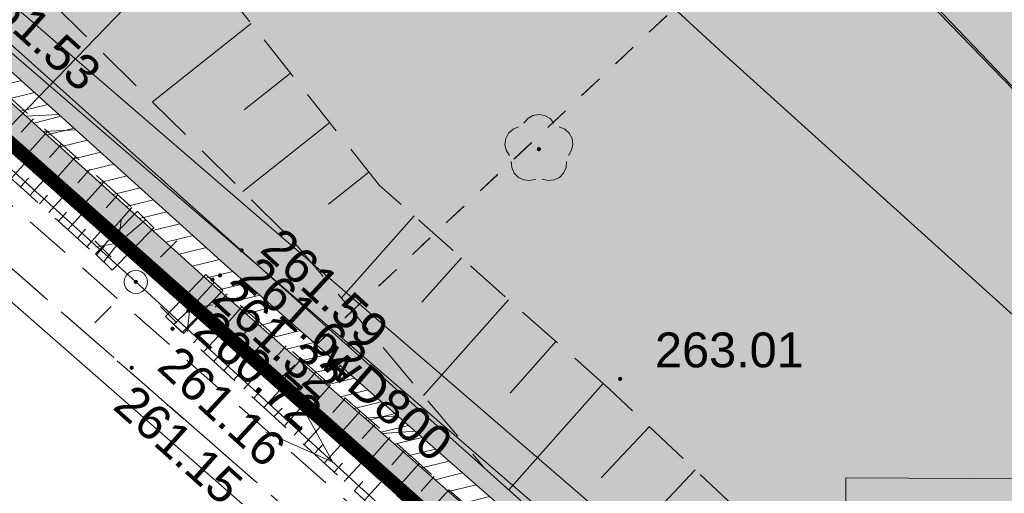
# Model space of a CAD drawing. Header units: metres. Extents: x 7427040 to 7427559, y 5541084 to 5541580.
# Tile 24 of 97: x 7427268 to 7427289, y 5541278 to 5541288. Entities that reach past the tile are written whole.
import ezdxf
from ezdxf.enums import TextEntityAlignment as Align

# ---------------------------------------------------------------- set-up
doc = ezdxf.new("R2010")
doc.units = ezdxf.units.M
doc.header["$MEASUREMENT"] = 0
for name, pattern in [('DASHED2', [0.375, 0.25, -0.125]), ('PRZER1-1', [1, 0.5, -0.5]), ('PRZER2-1', [1.5, 1, -0.5]), ('PRZER3-1', [2, 1.5, -0.5]), ('PRZER3-2', [2.5, 1.5, -1])]:
    doc.linetypes.add(name, pattern=pattern)
doc.layers.get('0').update_dxf_attribs({"color": 4})
doc.layers.get('Defpoints').update_dxf_attribs({"lineweight": 0})
for name, color, linetype, lineweight in [('A_granica terenu do wniosku o ULICP', 151, 'DASHED2', 40), ('A_mur oporowy', 2, 'Continuous', 13), ('A_WYMIAROWANIE', 255, 'Continuous', 0), ('E_gn_typ', 1, 'Continuous', 30), ('GESDZI', 7, 'Continuous', 13), ('GESJOB', 7, 'Continuous', 30), ('GESUZY', 96, 'Continuous', 13), ('GSLDSO', 7, 'Continuous', 13), ('GSLIPS', 7, 'Continuous', 30), ('GSLKOG', 7, 'Continuous', 30), ('GSPRDL', 96, 'Continuous', 13), ('GSPWPS', 7, 'Continuous', 13), ('GSPWPS_O', 7, 'Continuous', 13), ('GSSKOA', 7, 'Continuous', 13), ('GSSKOD', 7, 'Continuous', 13), ('GSSZSN', 7, 'Continuous', 13), ('GULEPR', 1, 'Continuous', 13), ('GULKPR', 36, 'Continuous', 13), ('GULTPR', 30, 'Continuous', 13), ('GULWPR', 5, 'Continuous', 13), ('GULWPR_O', 5, 'Continuous', 13), ('GUPELA', 7, 'Continuous', 13), ('GUSEUT', 1, 'Continuous', 13), ('GUSIKP', 7, 'Continuous', 13)]:
    doc.layers.add(name, color=color, linetype=linetype, lineweight=lineweight)
doc.layers.add('A_tereny zielone', color=73, linetype='Continuous', lineweight=13, transparency=0.7)
doc.styles.add('Arial', font='arial.ttf')
doc.styles.add('century gothic', font='GOTHIC.TTF')
doc.styles.add('GN_atrybuty', font='simplex.shx', dxfattribs={"width": 0.8})
doc.dimstyles.new('DUO PZT', dxfattribs={"dimtxt": 0.6, "dimasz": 0.4, "dimexe": 0.4, "dimexo": 0.0625, "dimgap": 0, "dimtad": 0, "dimzin": 1, "dimdsep": 46, "dimtxsty": 'century gothic', "dimblk": 'ARCHTICK', "dimcen": 0.09, "dimclrd": 256, "dimclre": 256, "dimclrt": 7, "dimazin": 0, "dimtfac": 1, "dimtmove": 0, "dimatfit": 3, "dimldrblk": 'ARCHTICK', "dimfxl": 0, "dimtolj": 1, "dimtzin": 1, "dimlwd": 13, "dimarcsym": 0})

# ---------------------------------------------------------------- blocks, each defined once
blk = doc.blocks.new('D_GSPRDL1')
at = {"lineweight": -2, "extrusion": (0, 0, -1)}
blk.add_hatch(color=0, dxfattribs=at).paths.add_polyline_path([(0, -0.045), (-0.013906, -0.042798), (-0.02645, -0.036406), (-0.036406, -0.02645), (-0.042798, -0.013906), (-0.045, 0), (-0.042798, 0.013906), (-0.036406, 0.02645), (-0.02645, 0.036406), (-0.013906, 0.042798), (0, 0.045), (0.013906, 0.042798), (0.02645, 0.036406), (0.036406, 0.02645), (0.042798, 0.013906), (0.045, 0), (0.042798, -0.013906), (0.036406, -0.02645), (0.02645, -0.036406), (0.013906, -0.042798)])
at = {"color": 0, "lineweight": -2, "flags": 128}
for points in [[(-0.324277, 0.563333), (-0.240553, 0.662679), (-0.127956, 0.727494), (0, 0.75), (0.127956, 0.727494), (0.240553, 0.662679), (0.324277, 0.563333)], [(-0.635969, -0.134326), (-0.70458, -0.024001), (-0.731429, 0.103115), (-0.713292, 0.231763), (-0.652348, 0.346501), (-0.55591, 0.433559), (-0.435555, 0.482485)], [(0.435555, 0.482485), (0.55591, 0.433559), (0.652348, 0.346501), (0.713292, 0.231763), (0.731429, 0.103115), (0.70458, -0.024001), (0.635969, -0.134326)], [(-0.068773, -0.646351), (-0.194901, -0.677512), (-0.324092, -0.663766), (-0.440839, -0.606763), (-0.531129, -0.513345), (-0.584125, -0.394725), (-0.593465, -0.265141)], [(0.593465, -0.265141), (0.584125, -0.394725), (0.531129, -0.513345), (0.440839, -0.606763), (0.324092, -0.663766), (0.194901, -0.677512), (0.068773, -0.646351)]]:
    blk.add_lwpolyline(points, dxfattribs=at)
blk = doc.blocks.new('D_GSPWPS1')
at = {"lineweight": -2, "extrusion": (0, 0, -1)}
blk.add_hatch(color=0, dxfattribs=at).paths.add_polyline_path([(0, -0.045), (-0.011647, -0.043467), (-0.0225, -0.038971), (-0.03182, -0.03182), (-0.038971, -0.0225), (-0.043467, -0.011647), (-0.045, 0), (-0.043467, 0.011647), (-0.038971, 0.0225), (-0.03182, 0.03182), (-0.0225, 0.038971), (-0.011647, 0.043467), (0, 0.045), (0.011647, 0.043467), (0.0225, 0.038971), (0.03182, 0.03182), (0.038971, 0.0225), (0.043467, 0.011647), (0.045, 0), (0.043467, -0.011647), (0.038971, -0.0225), (0.03182, -0.03182), (0.0225, -0.038971), (0.011647, -0.043467)])
blk = doc.blocks.new('D_GUPELA2')
at = {"lineweight": -2}
blk.add_hatch(color=0, dxfattribs=at).paths.add_polyline_path([(0.002013, -0.044955), (-0.00982, -0.043916), (-0.020466, -0.040077), (-0.029541, -0.033946), (-0.036867, -0.025804), (-0.04187, -0.01649), (-0.04461, -0.005909), (-0.044532, 0.006476), (-0.041285, 0.017903), (-0.034764, 0.028574), (-0.024479, 0.03776), (-0.013449, 0.042943), (-0.001087, 0.044987), (0.011881, 0.043403), (0.021281, 0.03965), (0.030065, 0.033482), (0.038133, 0.023893), (0.043117, 0.012881), (0.044986, 0.001113), (0.044323, -0.007777), (0.040557, -0.019497), (0.033417, -0.030138), (0.024849, -0.037517), (0.013788, -0.042836)])
at = {"color": 0, "lineweight": -2, "flags": 128}
for points in [[(-0.883883, 0.883883), (-0.53033, 0.53033)], [(0.883883, 0.883883), (0.53033, 0.53033)], [(-0.883883, -0.883883), (-0.53033, -0.53033)], [(0.883883, -0.883883), (0.53033, -0.53033)]]:
    blk.add_lwpolyline(points, dxfattribs=at)
blk = doc.blocks.new('D_GUPELA1')
at = {"color": 0, "lineweight": -2, "flags": 128}
blk.add_lwpolyline([(0, 0.25), (0.064705, 0.241481), (0.125, 0.216506), (0.176777, 0.176777), (0.216506, 0.125), (0.241481, 0.064705), (0.25, 0), (0.241481, -0.064705), (0.216506, -0.125), (0.176777, -0.176777), (0.125, -0.216506), (0.064705, -0.241481), (0, -0.25), (-0.064705, -0.241481), (-0.125, -0.216506), (-0.176777, -0.176777), (-0.216506, -0.125), (-0.241481, -0.064705), (-0.25, 0), (-0.241481, 0.064705), (-0.216506, 0.125), (-0.176777, 0.176777), (-0.125, 0.216506), (-0.064705, 0.241481), (0, 0.25)], close=True, dxfattribs=at)
blk = doc.blocks.new('D_GSLDSO2')
at = {"color": 0, "lineweight": -2, "flags": 128}
blk.add_lwpolyline([(0, 0.25), (0, -0.25)], dxfattribs=at)
blk = doc.blocks.new('D_GSLIPS1')
at = {"color": 0, "lineweight": -2, "flags": 128}
blk.add_lwpolyline([(-0.3, -0.4), (0, 0), (-0.3, 0.4)], dxfattribs=at)
blk = doc.blocks.new('D_GSLIPS2')
at = {"color": 0, "lineweight": -2, "flags": 128}
blk.add_lwpolyline([(0.3, 0.4), (0, 0), (0.3, -0.4)], dxfattribs=at)
blk = doc.blocks.new('D_ODTN_1')
at = {"color": 0, "lineweight": -2, "flags": 128}
for points in [[(-0.5, -0.25), (0, 0.25)], [(0, -0.25), (0.5, 0.25)]]:
    blk.add_lwpolyline(points, dxfattribs=at)
blk = doc.blocks.new('D_KOLO')
at = {"lineweight": -2, "extrusion": (0, 0, -1)}
blk.add_hatch(color=0, dxfattribs=at).paths.add_polyline_path([(0, -0.175), (-0.045293, -0.169037), (-0.0875, -0.151554), (-0.123744, -0.123744), (-0.151554, -0.0875), (-0.169037, -0.045293), (-0.175, 0), (-0.169037, 0.045293), (-0.151554, 0.0875), (-0.123744, 0.123744), (-0.0875, 0.151554), (-0.045293, 0.169037), (0, 0.175), (0.045293, 0.169037), (0.0875, 0.151554), (0.123744, 0.123744), (0.151554, 0.0875), (0.169037, 0.045293), (0.175, 0), (0.169037, -0.045293), (0.151554, -0.0875), (0.123744, -0.123744), (0.0875, -0.151554), (0.045293, -0.169037)])
blk = doc.blocks.new('D_SUEP1')
at = {"color": 0, "lineweight": -2, "flags": 128}
blk.add_lwpolyline([(-0.75, -0.5), (0.75, 0), (-0.75, 0.5)], dxfattribs=at)
blk = doc.blocks.new('SIT-G1 BOISKO')
at = {"layer": 'GESDZI', "color": 252, "linetype": 'Continuous', "lineweight": 13, "flags": 128}
for points in [[(7427365.33, 5541270.24), (7427360.53, 5541265.49), (7427345.01, 5541249.37), (7427332.02, 5541235.75), (7427327.9, 5541231.44), (7427324.78, 5541228.21), (7427320.15, 5541236.27), (7427305.53, 5541250.41), (7427281.57, 5541272.99), (7427247.55, 5541303.23), (7427241.97, 5541307.49), (7427230.33, 5541315.24)], [(7427230.33, 5541315.24), (7427241.97, 5541307.49), (7427247.55, 5541303.23), (7427281.57, 5541272.99), (7427305.53, 5541250.41), (7427320.15, 5541236.27), (7427324.78, 5541228.21), (7427319.61, 5541221.9), (7427311.88, 5541231.94), (7427301.75, 5541241.17), (7427284.57, 5541256.88), (7427256.27, 5541282.47), (7427240.42, 5541296.03), (7427236.08, 5541299.6), (7427224.16, 5541309.39)]]:
    blk.add_lwpolyline(points, dxfattribs=at)
at = {"layer": 'GESJOB', "color": 252, "linetype": 'PRZER3-2', "lineweight": 13}
for points in [[(7427149.017, 5541397.869), (7427149.6, 5541397.01), (7427166.31, 5541376.18), (7427167.99, 5541374.1), (7427172.66, 5541368.39), (7427196.99, 5541343.41), (7427210.43, 5541329.61), (7427230.33, 5541315.24), (7427241.97, 5541307.49), (7427247.55, 5541303.23), (7427281.57, 5541272.99), (7427305.53, 5541250.41), (7427320.15, 5541236.27), (7427324.78, 5541228.21), (7427335.43, 5541208.11), (7427343.296, 5541192.599)], [(7427343.296, 5541192.599), (7427335.43, 5541208.11), (7427324.78, 5541228.21), (7427320.15, 5541236.27), (7427305.53, 5541250.41), (7427281.57, 5541272.99), (7427247.55, 5541303.23), (7427241.97, 5541307.49), (7427230.33, 5541315.24), (7427210.43, 5541329.61), (7427196.99, 5541343.41), (7427172.66, 5541368.39), (7427167.99, 5541374.1), (7427166.31, 5541376.18), (7427149.6, 5541397.01), (7427149.017, 5541397.869)]]:
    blk.add_lwpolyline(points, dxfattribs=at)
at = {"layer": 'GESUZY', "color": 96, "linetype": 'PRZER1-1', "lineweight": 13}
for points in [[(7427172.66, 5541368.39), (7427206.1, 5541403.07), (7427222.77, 5541419.91), (7427244.15, 5541442.18), (7427252.46, 5541450.31), (7427254.41, 5541453.57), (7427259.22, 5541448.94), (7427268.91, 5541439.64), (7427284.23, 5541424.73), (7427296.48, 5541413.08), (7427315.34, 5541394.75), (7427334.14, 5541376.5), (7427348.33, 5541362.8), (7427354.64, 5541356.58), (7427273.39, 5541280.26), (7427247.55, 5541303.23), (7427241.97, 5541307.49), (7427230.33, 5541315.24), (7427210.43, 5541329.61), (7427196.99, 5541343.41), (7427172.66, 5541368.39)], [(7427324.78, 5541228.21), (7427320.15, 5541236.27), (7427305.53, 5541250.41), (7427281.57, 5541272.99), (7427273.39, 5541280.26), (7427354.64, 5541356.58), (7427358.58, 5541352.7), (7427361.29, 5541350.08), (7427363.62, 5541347.81), (7427366.52, 5541345.04), (7427374.21, 5541337.71), (7427378.19, 5541333.92), (7427396.7, 5541315.71), (7427402.05, 5541310.46), (7427383.24, 5541290.03), (7427367.48, 5541272.62), (7427365.33, 5541270.24), (7427360.53, 5541265.49), (7427345.01, 5541249.37), (7427332.02, 5541235.75), (7427327.9, 5541231.44), (7427324.78, 5541228.21)]]:
    blk.add_lwpolyline(points, close=True, dxfattribs=at)
blk.add_lwpolyline([(7427230.33, 5541315.24), (7427241.97, 5541307.49), (7427247.55, 5541303.23), (7427273.39, 5541280.26), (7427281.57, 5541272.99), (7427305.53, 5541250.41), (7427320.15, 5541236.27), (7427324.78, 5541228.21), (7427319.61, 5541221.9), (7427311.88, 5541231.94), (7427301.75, 5541241.17), (7427297.26, 5541245.27), (7427284.57, 5541256.88), (7427256.27, 5541282.47), (7427240.42, 5541296.03), (7427236.08, 5541299.6), (7427224.16, 5541309.39)], dxfattribs=at)
at = {"layer": 'GSLDSO', "color": 252, "linetype": 'Continuous', "lineweight": 13, "flags": 128}
for points in [[(7427314.467, 5541245.186), (7427306.537, 5541252.286), (7427298.936, 5541259.137), (7427296.706, 5541261.087), (7427283.766, 5541272.657), (7427272.306, 5541282.717), (7427256.878, 5541296.656), (7427244.535, 5541307.798), (7427240.116, 5541311.597), (7427230.318, 5541320.515), (7427219.057, 5541330.746), (7427200.876, 5541346.967)], [(7427314.133, 5541244.814), (7427306.203, 5541251.914), (7427298.604, 5541258.763), (7427296.374, 5541260.713), (7427283.434, 5541272.283), (7427271.974, 5541282.343), (7427256.542, 5541296.284), (7427244.205, 5541307.422), (7427239.784, 5541311.223), (7427229.982, 5541320.145), (7427218.723, 5541330.374), (7427200.544, 5541346.593)], [(7427269.462, 5541282.996), (7427270.362, 5541283.906)], [(7427269.818, 5541282.644), (7427270.718, 5541283.554)], [(7427270.969, 5541281.643), (7427271.839, 5541282.553)], [(7427271.331, 5541281.297), (7427272.201, 5541282.207)]]:
    blk.add_lwpolyline(points, dxfattribs=at)
at = {"layer": 'GSLIPS', "color": 252, "linetype": 'PRZER1-1', "lineweight": 13}
blk.add_lwpolyline([(7427269.96, 5541283.23), (7427271.49, 5541281.81)], dxfattribs=at)
at = {"layer": 'GSLKOG', "color": 252, "linetype": 'Continuous', "lineweight": 13, "flags": 128}
blk.add_lwpolyline([(7427266.44, 5541288.58), (7427277.84, 5541278.38), (7427296.06, 5541262.04), (7427308.06, 5541251.31), (7427314.6, 5541245.38), (7427316.29, 5541244), (7427319.78, 5541240.88), (7427327.26, 5541234.36), (7427329.75, 5541234.12), (7427336, 5541240.52), (7427344.5, 5541249.29), (7427345.07, 5541249.81), (7427346.82, 5541251.64), (7427354.76, 5541259.81), (7427355.77, 5541260.97), (7427366.55, 5541272.09), (7427367.5, 5541273.13), (7427373.53, 5541279.81), (7427385.65, 5541293.27), (7427401.54, 5541310.36), (7427396.09, 5541315.77), (7427385, 5541326.69), (7427374.15, 5541337.32)], dxfattribs=at)
at = {"layer": 'GSSKOA', "color": 252, "linetype": 'PRZER3-1', "lineweight": 13}
blk.add_lwpolyline([(7427228.08, 5541314.4), (7427243.84, 5541302.38), (7427262.7, 5541287.01), (7427277.46, 5541274.11), (7427285.25, 5541267.16), (7427295.94, 5541257.65), (7427310.31, 5541244.33), (7427319.36, 5541234.38), (7427324.06, 5541228.57)], dxfattribs=at)
at = {"layer": 'GSSKOD', "color": 252, "linetype": 'PRZER2-1', "lineweight": 13}
blk.add_lwpolyline([(7427214.8, 5541324.94, -0.890724), (7427229.29, 5541316.12), (7427244.72, 5541303.47), (7427263.56, 5541287.66), (7427278.27, 5541274.66), (7427285.85, 5541267.69), (7427296.35, 5541258), (7427310.66, 5541244.68), (7427310.31, 5541244.33), (7427295.94, 5541257.65), (7427285.25, 5541267.16), (7427277.46, 5541274.11), (7427262.7, 5541287.01), (7427243.84, 5541302.38), (7427228.08, 5541314.4), (7427214.8, 5541324.94)], format="xyb", close=True, dxfattribs=at)
at = {"layer": 'GSSZSN', "color": 252, "linetype": 'PRZER2-1', "lineweight": 13}
for points in [[(7427244.21, 5541307.52), (7427256.62, 5541296.37), (7427260.56, 5541292.71), (7427270.54, 5541283.73), (7427269.96, 5541283.23), (7427260, 5541292.1), (7427255.88, 5541295.87), (7427243.7, 5541306.92), (7427244.21, 5541307.52)], [(7427243.7, 5541306.92), (7427243.19, 5541306.43), (7427255.56, 5541295.37), (7427259.68, 5541291.8), (7427269.64, 5541282.82), (7427269.96, 5541283.23), (7427260, 5541292.1), (7427255.88, 5541295.87), (7427243.7, 5541306.92)], [(7427314.01, 5541249.3), (7427309.81, 5541253.09), (7427297.41, 5541264.19), (7427280.53, 5541280.08), (7427275.58, 5541284.47), (7427269.8, 5541291.75), (7427267.49, 5541289.43), (7427273.72, 5541283.27), (7427277.84, 5541278.38), (7427296.06, 5541262.04), (7427308.06, 5541251.31), (7427314.6, 5541245.38), (7427314.01, 5541249.3)], [(7427296.39, 5541260.71), (7427283.44, 5541272.28), (7427272.02, 5541282.38), (7427271.49, 5541281.81), (7427282.84, 5541271.58), (7427295.81, 5541260.18), (7427296.39, 5541260.71)], [(7427295.47, 5541259.72), (7427282.39, 5541271.11), (7427271.15, 5541281.47), (7427271.49, 5541281.81), (7427282.84, 5541271.58), (7427295.81, 5541260.18), (7427295.47, 5541259.72)]]:
    blk.add_lwpolyline(points, close=True, dxfattribs=at)
at = {"layer": 'GSSZSN', "color": 252, "linetype": 'Continuous', "lineweight": 13, "flags": 128}
for points in [[(7427272.813, 5541287.955), (7427270.688, 5541286.268)], [(7427273.659, 5541286.889), (7427272.661, 5541286.097)], [(7427268.123, 5541285.905), (7427267.863, 5541285.617)], [(7427274.505, 5541285.824), (7427272.637, 5541284.341)], [(7427268.426, 5541285.632), (7427267.909, 5541285.057)], [(7427268.73, 5541285.359), (7427268.472, 5541285.072)], [(7427267.642, 5541284.621), (7427267.979, 5541284.995)], [(7427269.033, 5541285.086), (7427268.518, 5541284.514)], [(7427269.337, 5541284.813), (7427269.08, 5541284.528)], [(7427275.351, 5541284.758), (7427274.482, 5541284.068)], [(7427267.846, 5541284.437), (7427268.015, 5541284.625)], [(7427268.05, 5541284.253), (7427268.389, 5541284.629)], [(7427269.64, 5541284.54), (7427269.128, 5541283.971)], [(7427269.944, 5541284.267), (7427269.688, 5541283.983)], [(7427268.254, 5541284.069), (7427268.424, 5541284.258)], [(7427268.459, 5541283.885), (7427268.8, 5541284.263)], [(7427268.663, 5541283.701), (7427268.834, 5541283.891)], [(7427268.867, 5541283.517), (7427269.21, 5541283.898)], [(7427270.247, 5541283.994), (7427269.738, 5541283.428)], [(7427276.323, 5541283.811), (7427274.754, 5541282.043)], [(7427269.071, 5541283.333), (7427269.243, 5541283.524)], [(7427269.275, 5541283.149), (7427269.621, 5541283.532)], [(7427269.479, 5541282.965), (7427269.653, 5541283.157)], [(7427277.341, 5541282.909), (7427276.49, 5541281.95)], [(7427272.296, 5541282.136), (7427272.037, 5541281.843)], [(7427278.359, 5541282.006), (7427276.526, 5541279.94)], [(7427272.614, 5541281.854), (7427272.094, 5541281.266)], [(7427271.357, 5541281.279), (7427271.685, 5541281.634)], [(7427272.933, 5541281.573), (7427272.671, 5541281.277)], [(7427271.574, 5541281.079), (7427271.739, 5541281.258)], [(7427271.79, 5541280.88), (7427272.122, 5541281.24)], [(7427273.251, 5541281.291), (7427272.725, 5541280.697)], [(7427279.377, 5541281.103), (7427278.394, 5541279.995)], [(7427273.569, 5541281.01), (7427273.305, 5541280.711)], [(7427272.006, 5541280.681), (7427272.173, 5541280.862)], [(7427272.223, 5541280.481), (7427272.559, 5541280.846)], [(7427273.888, 5541280.728), (7427273.356, 5541280.128)], [(7427272.439, 5541280.282), (7427272.608, 5541280.466)], [(7427272.655, 5541280.083), (7427272.996, 5541280.452)], [(7427274.206, 5541280.447), (7427273.939, 5541280.145)], [(7427272.872, 5541279.883), (7427273.043, 5541280.069)], [(7427273.088, 5541279.684), (7427273.433, 5541280.058)], [(7427274.524, 5541280.165), (7427273.988, 5541279.559)], [(7427280.394, 5541280.2), (7427278.364, 5541277.91)], [(7427274.843, 5541279.884), (7427274.573, 5541279.579)], [(7427273.304, 5541279.484), (7427273.478, 5541279.673)], [(7427273.521, 5541279.285), (7427273.87, 5541279.665)], [(7427275.161, 5541279.602), (7427274.619, 5541278.989)], [(7427273.737, 5541279.086), (7427273.913, 5541279.277)], [(7427273.953, 5541278.886), (7427274.307, 5541279.271)], [(7427275.479, 5541279.32), (7427275.207, 5541279.013)], [(7427281.389, 5541279.272), (7427280.349, 5541278.167)], [(7427275.798, 5541279.039), (7427275.251, 5541278.42)], [(7427274.17, 5541278.687), (7427274.348, 5541278.88)], [(7427274.386, 5541278.487), (7427274.745, 5541278.877)], [(7427276.116, 5541278.757), (7427275.841, 5541278.447)], [(7427274.602, 5541278.288), (7427274.783, 5541278.484)], [(7427274.818, 5541278.089), (7427275.182, 5541278.483)], [(7427276.434, 5541278.476), (7427275.882, 5541277.851)], [(7427282.379, 5541278.339), (7427280.322, 5541276.154)], [(7427276.753, 5541278.194), (7427276.475, 5541277.88)], [(7427275.035, 5541277.889), (7427275.217, 5541278.088)], [(7427275.251, 5541277.69), (7427275.619, 5541278.089)], [(7427277.071, 5541277.913), (7427276.514, 5541277.282)]]:
    blk.add_lwpolyline(points, dxfattribs=at)
at = {"layer": 'GULEPR', "color": 1, "linetype": 'Continuous', "lineweight": 13, "flags": 128}
blk.add_lwpolyline([(7427167.465, 5541376.615), (7427192.37, 5541352.47), (7427218.7, 5541328.9), (7427242.8, 5541307.27), (7427270.33, 5541282.39), (7427295.76, 5541259.11), (7427296.495, 5541258.46)], dxfattribs=at)
at = {"layer": 'GULKPR', "color": 36, "linetype": 'Continuous', "lineweight": 13, "flags": 128}
blk.add_lwpolyline([(7427310.506, 5541264.335), (7427284.516, 5541291.515)], dxfattribs=at)
at = {"layer": 'GULTPR', "color": 30, "linetype": 'Continuous', "lineweight": 13, "flags": 128}
blk.add_lwpolyline([(7427147.925, 5541396.714), (7427160.79, 5541380.08), (7427172.77, 5541365.73), (7427189.7, 5541344.59), (7427199.87, 5541334.94), (7427213.89, 5541323.55), (7427227.66, 5541313.41), (7427237.41, 5541307.29), (7427244.89, 5541301.8), (7427255.3, 5541292.78), (7427280.97, 5541270.3), (7427294.36, 5541257.17), (7427307.47, 5541246.36), (7427319.95, 5541234.27), (7427324.38, 5541225.76), (7427330.33, 5541215.04), (7427332.71, 5541211.01), (7427342.288, 5541191.518)], dxfattribs=at)
at = {"layer": 'GULWPR', "color": 5, "linetype": 'Continuous', "lineweight": 13, "flags": 128}
for points in [[(7427214.241, 5541289.419), (7427218.173, 5541293.198), (7427224.562, 5541299.348), (7427237.309, 5541311.72), (7427241.509, 5541310.954), (7427286.242, 5541272.332), (7427300.075, 5541260.282), (7427319.751, 5541253.298), (7427326.827, 5541250.899), (7427330.191, 5541249.778), (7427333.326, 5541248.65), (7427348.88, 5541243.944), (7427373.553, 5541269.8), (7427376.071, 5541271.443), (7427397.668, 5541272.639), (7427419.077, 5541273.829)], [(7427214.826, 5541288.872), (7427218.727, 5541292.622), (7427225.118, 5541298.772), (7427237.571, 5541310.86), (7427241.151, 5541310.206), (7427285.718, 5541271.728), (7427299.665, 5541259.578), (7427319.489, 5541252.542), (7427326.573, 5541250.141), (7427329.929, 5541249.022), (7427333.074, 5541247.89), (7427349.12, 5541243.036), (7427374.067, 5541269.18), (7427376.329, 5541270.657), (7427397.712, 5541271.841), (7427418.289, 5541272.984)], [(7427260.4, 5541290.45), (7427261.17, 5541291.14), (7427267.63, 5541297.02), (7427269.62, 5541299.61), (7427282.97, 5541287.32), (7427299.83, 5541272.1), (7427313.58, 5541259.63), (7427342.31, 5541262.06), (7427360.24, 5541280.37), (7427372.08, 5541292.29)]]:
    blk.add_lwpolyline(points, dxfattribs=at)
at = {"layer": 'GUSEUT', "color": 1, "linetype": 'Continuous', "lineweight": 13, "flags": 128}
blk.add_lwpolyline([(7427299.22, 5541278.1), (7427299.25, 5541275.61), (7427285.61, 5541275.68), (7427285.62, 5541278.17), (7427299.22, 5541278.1)], close=True, dxfattribs=at)
at = {"layer": 'GUSIKP', "color": 36, "linetype": 'Continuous', "lineweight": 13, "flags": 128}
blk.add_lwpolyline([(7427311.35, 5541263.46), (7427312.38, 5541264.43), (7427298.55, 5541278.64), (7427284.68, 5541293.13), (7427283.76, 5541292.18), (7427297.68, 5541277.81), (7427311.35, 5541263.46)], close=True, dxfattribs=at)
at = {"layer": 'GSLDSO', "color": 7, "linetype": 'Continuous', "lineweight": 13}
for name, p, rotation in [('D_ODTN_1', (7427268.506, 5541285.813), 137.9042418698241), ('D_ODTN_1', (7427268.506, 5541285.813), 137.9042418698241), ('D_GSLDSO2', (7427270.54, 5541283.73), 45.31654804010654), ('D_GSLDSO2', (7427269.64, 5541282.82), 45.31654804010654), ('D_GSLDSO2', (7427272.02, 5541282.38), 46.28732897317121), ('D_GSLDSO2', (7427271.15, 5541281.47), 46.28732897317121), ('D_ODTN_1', (7427275.803, 5541279.314), 138.7221754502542), ('D_ODTN_1', (7427275.803, 5541279.314), 138.7221754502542)]:
    blk.add_blockref(name, p, dxfattribs=dict(at, rotation=rotation))
at = {"layer": 'GSLIPS', "color": 7, "linetype": 'Continuous', "lineweight": 13, "rotation": 317.1354634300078}
for name, p in [('D_GSLIPS1', (7427269.96, 5541283.23)), ('D_GSLIPS2', (7427271.49, 5541281.81))]:
    blk.add_blockref(name, p, dxfattribs=at)
at = {"layer": 'GSLKOG', "color": 7, "linetype": 'Continuous', "lineweight": 13, "rotation": 318.1798301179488}
for p in [(7427269.345, 5541285.98), (7427269.345, 5541285.98), (7427274.935, 5541280.98), (7427274.935, 5541280.98)]:
    blk.add_blockref('D_KOLO', p, dxfattribs=at)
at = {"layer": 'GSPRDL', "color": 96, "linetype": 'Continuous', "lineweight": 13}
blk.add_blockref('D_GSPRDL1', (7427279.01, 5541285.25), dxfattribs=at)
at = {"layer": 'GSPWPS', "color": 7, "linetype": 'Continuous', "lineweight": 13}
for p in [(7427272.61, 5541283.07), (7427272.14, 5541282.53), (7427271.98, 5541282.44), (7427271.46, 5541281.77), (7427271.12, 5541281.38), (7427270.24, 5541280.54), (7427280.76, 5541280.3)]:
    blk.add_blockref('D_GSPWPS1', p, dxfattribs=at)
at = {"layer": 'GULEPR', "color": 1, "linetype": 'Continuous', "lineweight": 13, "rotation": 317.5273254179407}
blk.add_blockref('D_SUEP1', (7427274.018, 5541279.014), dxfattribs=at)
at = {"layer": 'GUPELA', "color": 7, "linetype": 'Continuous', "lineweight": 13}
for name in ['D_GUPELA2', 'D_GUPELA1']:
    blk.add_blockref(name, (7427270.33, 5541282.39), dxfattribs=at)
at = {"layer": 'GSPWPS_O', "color": 252, "linetype": 'Continuous', "lineweight": 13, "style": 'Arial'}
for s, rotation, p in [('261.53', 318.2268, (7427266.757, 5541288.585)), ('261.59', 317.333, (7427272.975, 5541283.06)), ('261.62', 317.971, (7427272.5, 5541282.438)), ('261.32', 317.333, (7427271.932, 5541281.988)), ('260.72', 317.971, (7427271.527, 5541281.279)), ('261.16', 317.333, (7427270.754, 5541280.524)), ('261.15', 318.2921, (7427269.807, 5541279.674))]:
    blk.add_text(s, height=0.75, rotation=rotation, dxfattribs=at).set_placement(p)
blk.add_text('263.01', height=0.75, dxfattribs=at).set_placement((7427281.51, 5541280.55))
at = {"layer": 'GULWPR_O', "color": 5, "linetype": 'Continuous', "lineweight": 13, "style": 'Arial'}
blk.add_text('wD800', height=0.75, rotation=319.1931, dxfattribs=at).set_placement((7427274.26, 5541280.6))
blk = doc.blocks.new('_ArchTick')
at = {"color": 0, "linetype": 'ByBlock', "flags": 128}
blk.add_lwpolyline([(-0.5, -0.5), (0.5, 0.5)], dxfattribs=at)
blk = doc.blocks.new('*D165')
at = {"layer": 'A_WYMIAROWANIE'}
for p, q in [((7427279.382, 5541298.473), (7427279.957, 5541297.916)), ((7427267.103, 5541285.789), (7427267.678, 5541285.233))]:
    blk.add_line(p, q, dxfattribs=at)
at = {"layer": 'A_WYMIAROWANIE', "lineweight": 13}
blk.add_line((7427267.391, 5541285.511), (7427279.67, 5541298.195), dxfattribs=at)
at = {"layer": 'Defpoints'}
for p in [(7427279.578, 5541298.283), (7427279.67, 5541298.195), (7427273.185, 5541292.187), (7427267.299, 5541285.6)]:
    blk.add_point(p, dxfattribs=at)
at = {"layer": 'A_WYMIAROWANIE', "lineweight": 13, "xscale": 0.4, "yscale": 0.4, "zscale": 0.4}
for p, rotation in [((7427279.67, 5541298.195), 45.92872994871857), ((7427267.391, 5541285.511), 225.9287299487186)]:
    blk.add_blockref('_ArchTick', p, dxfattribs=dict(at, rotation=rotation))
at = {"layer": 'A_WYMIAROWANIE', "color": 7, "linetype": 'Continuous', "style": 'century gothic'}
blk.add_text('17.65', height=0.6, rotation=45.9287, dxfattribs=at).set_placement((7427272.463, 5541291.462), align=Align.MIDDLE_LEFT)
blk = doc.blocks.new('PZT 1 BOISKO')
at = {"layer": 'A_mur oporowy'}
h = blk.add_hatch(dxfattribs=at)
h.set_pattern_fill('ANSI31', color=256, pattern_type=2)
h.set_pattern_definition([(13.80393, (7427116.40293, 5541359.69487), (-0.0757555, 0.30832994), [])])
h.paths.add_polyline_path([(7427256.542, 5541296.284), (7427271.974, 5541282.343), (7427283.434, 5541272.283), (7427296.374, 5541260.713), (7427298.604, 5541258.763), (7427306.203, 5541251.914), (7427314.133, 5541244.814), (7427314.467, 5541245.186), (7427306.537, 5541252.286), (7427298.936, 5541259.137), (7427296.706, 5541261.087), (7427283.766, 5541272.657), (7427272.306, 5541282.717), (7427256.878, 5541296.656), (7427244.535, 5541307.798), (7427240.116, 5541311.597), (7427230.318, 5541320.515), (7427219.057, 5541330.746), (7427200.876, 5541346.967), (7427200.544, 5541346.593), (7427218.723, 5541330.374), (7427229.982, 5541320.145), (7427239.784, 5541311.223), (7427244.205, 5541307.422)])
at = {"layer": 'A_tereny zielone'}
h = blk.add_hatch(color=256, dxfattribs=at)
h.paths.add_polyline_path([(7427200.71, 5541346.78), (7427200.71, 5541346.78), (7427200.736, 5541346.809)], flags=0)
h.paths.add_polyline_path([(7427314.75, 5541243.25), (7427312.886, 5541243.296), (7427305.53, 5541250.41), (7427281.57, 5541272.99), (7427247.55, 5541303.23), (7427241.97, 5541307.49), (7427230.33, 5541315.24), (7427210.43, 5541329.61), (7427177.975, 5541362.933), (7427178.93, 5541363.93), (7427180.22, 5541365.25), (7427182.35, 5541363.35), (7427184.913, 5541361.02), (7427189.686, 5541356.68), (7427192.59, 5541354.04), (7427194.13, 5541352.7), (7427200.71, 5541346.78), (7427200.544, 5541346.593), (7427218.723, 5541330.374), (7427229.982, 5541320.145), (7427239.784, 5541311.223), (7427244.205, 5541307.422), (7427256.542, 5541296.284), (7427271.974, 5541282.343), (7427283.434, 5541272.283), (7427296.374, 5541260.713), (7427298.604, 5541258.763), (7427306.203, 5541251.914), (7427314.133, 5541244.814), (7427314.467, 5541245.186), (7427306.537, 5541252.286), (7427298.936, 5541259.137), (7427296.706, 5541261.087), (7427283.766, 5541272.657), (7427272.306, 5541282.717), (7427256.878, 5541296.656), (7427244.535, 5541307.798), (7427240.116, 5541311.597), (7427230.318, 5541320.515), (7427219.057, 5541330.746), (7427200.876, 5541346.967), (7427200.736, 5541346.809), (7427205.99, 5541352.83), (7427189.68, 5541367.45), (7427190.38, 5541368.24), (7427189.77, 5541369.07), (7427188.92, 5541368.13), (7427184.92, 5541371.82), (7427184.71, 5541375.16), (7427186.78, 5541377.78), (7427205.72, 5541396.49), (7427217.81, 5541408.93), (7427235.67, 5541427.08), (7427241.49, 5541428.41), (7427249.5, 5541429.45), (7427248.26, 5541428.16), (7427251.32, 5541425.57), (7427252.19, 5541426.68), (7427250.75, 5541427.87), (7427251.26, 5541428.48), (7427255.82, 5541428.46), (7427262.97, 5541421.54), (7427277.72, 5541407.27), (7427277.779, 5541403.101), (7427298.73, 5541382.85), (7427312.44, 5541369.59), (7427328.68, 5541353.98), (7427342.95, 5541340.01), (7427298.49, 5541297.32), (7427325.08, 5541269.7), (7427323.12, 5541267.86), (7427330.09, 5541260.41), (7427328.58, 5541258.61), (7427322.112, 5541252.376), (7427321.745, 5541252.036), (7427321.378, 5541251.695), (7427321.012, 5541251.355), (7427317.72, 5541248.3), (7427319.57, 5541246.44), (7427317.84, 5541244.85), (7427316.18, 5541243.72)], flags=16)
h.paths.add_polyline_path([(7427279.789, 5541298.079), (7427200.756, 5541374.589), (7427248.054, 5541423.446), (7427327.086, 5541346.936)], flags=16)
h.paths.add_polyline_path([(7427211, 5541358.15), (7427208.002, 5541361.208), (7427208.7, 5541361.93), (7427211.709, 5541358.841)], flags=16)
h.paths.add_polyline_path([(7427242.27, 5541322.8), (7427220.96, 5541343.02), (7427222.19, 5541344.44), (7427225.27, 5541344.56), (7427244.9, 5541325.62)], flags=16)
h.paths.add_polyline_path([(7427258.65, 5541312.37), (7427255.62, 5541315.32), (7427256.31, 5541316.03), (7427259.4, 5541313)], flags=16)
h.paths.add_polyline_path([(7427315.454, 5541247.72), (7427315.106, 5541248.08), (7427322.406, 5541255.13), (7427322.754, 5541254.77)], flags=16)
at = {"layer": 'A_granica terenu do wniosku o ULICP', "ltscale": 5, "const_width": 0.3, "flags": 128}
blk.add_lwpolyline([(7427254.41, 5541453.57), (7427252.46, 5541450.31), (7427244.15, 5541442.18), (7427222.77, 5541419.91), (7427206.1, 5541403.07), (7427172.66, 5541368.39), (7427210.43, 5541329.61), (7427230.33, 5541315.24), (7427241.97, 5541307.49), (7427247.55, 5541303.23), (7427281.57, 5541272.99), (7427305.53, 5541250.41), (7427320.15, 5541236.27), (7427324.78, 5541228.21), (7427327.9, 5541231.44), (7427332.02, 5541235.75), (7427345.01, 5541249.37), (7427360.53, 5541265.49), (7427365.33, 5541270.24), (7427367.48, 5541272.62), (7427383.24, 5541290.03), (7427402.05, 5541310.46), (7427396.7, 5541315.71), (7427378.19, 5541333.92), (7427374.211, 5541337.709), (7427366.52, 5541345.04), (7427363.62, 5541347.81), (7427361.29, 5541350.08), (7427358.58, 5541352.7), (7427348.33, 5541362.8), (7427334.14, 5541376.5), (7427315.34, 5541394.75), (7427296.48, 5541413.08), (7427284.23, 5541424.73), (7427268.91, 5541439.64), (7427263.413, 5541444.916), (7427259.22, 5541448.94), (7427254.41, 5541453.57)], dxfattribs=at)
at = {"layer": 'A_mur oporowy', "flags": 128}
blk.add_lwpolyline([(7427239.784, 5541311.223), (7427244.205, 5541307.422), (7427256.542, 5541296.284), (7427256.542, 5541296.284), (7427271.974, 5541282.343), (7427283.434, 5541272.283), (7427296.374, 5541260.713), (7427298.604, 5541258.763), (7427306.203, 5541251.914), (7427314.133, 5541244.814), (7427314.467, 5541245.186), (7427306.537, 5541252.286), (7427298.936, 5541259.137), (7427296.706, 5541261.087), (7427283.766, 5541272.657), (7427272.306, 5541282.717), (7427256.878, 5541296.656), (7427244.535, 5541307.798)], dxfattribs=at)
at = {"layer": 'E_gn_typ', "style": 'GN_atrybuty', "width": 0.9, "flags": 8}
for p in [(7427416.237, 5541237.381), (7427411.812, 5541232.473)]:
    blk.add_attdef('ILOŚĆ_ŻYŁ', text='', height=0.9, rotation=318.0369, dxfattribs=at).set_placement(p, align=Align.MIDDLE_LEFT)
at = {"layer": 'A_WYMIAROWANIE', "lineweight": 13}
dim = blk.add_linear_dim(base=(7427279.67, 5541298.195), p1=(7427267.299, 5541285.6), p2=(7427279.578, 5541298.283), angle=45.9287, dimstyle='DUO PZT', override={"dimlwe": 65535}, dxfattribs=at)
dim.commit()
dim.dimension.update_dxf_attribs({"geometry": '*D165', "text_midpoint": (7427273.185, 5541292.187)})

msp = doc.modelspace()

# ---------------------------------------------------------------- block references
at = {"color": 7, "linetype": 'Continuous', "lineweight": 0}
for name in ['SIT-G1 BOISKO', 'PZT 1 BOISKO']:
    msp.add_blockref(name, (0, 0), dxfattribs=at)

doc.saveas('drawing.dxf')
